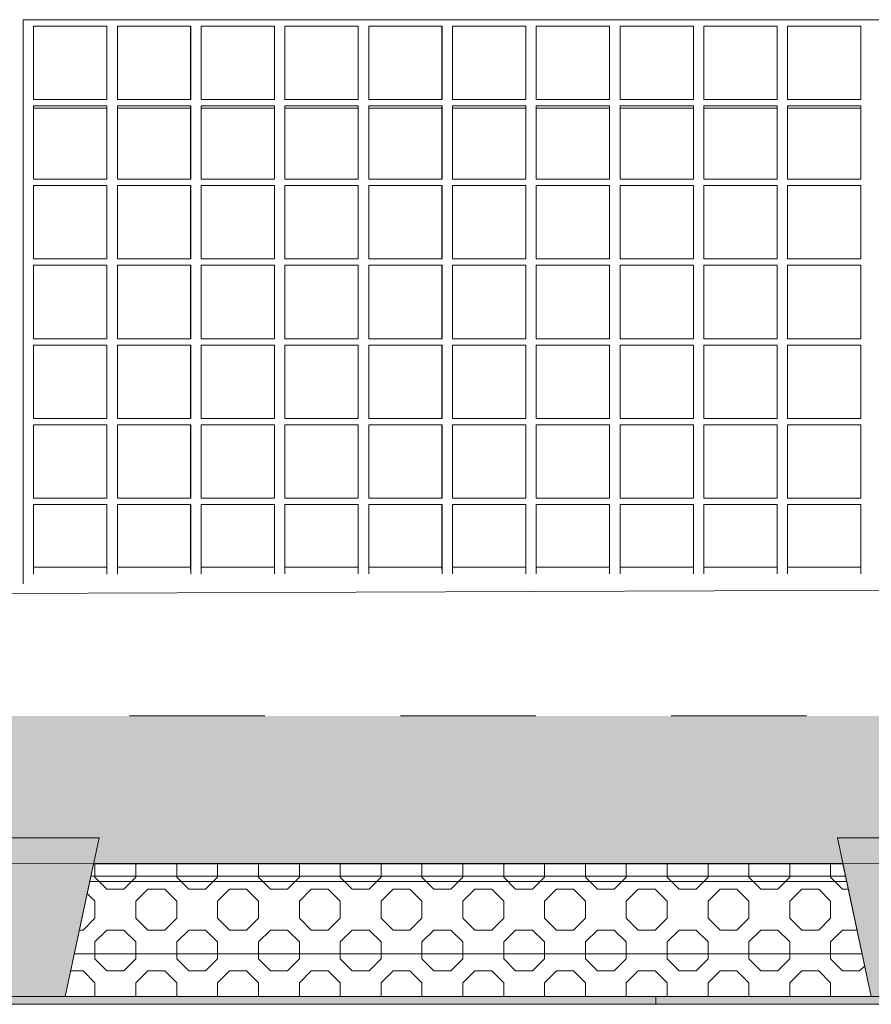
# Model space of a CAD drawing. Header units: millimetres. Extents: x -47038 to 86296, y -75637 to 48966.
# Tile 152 of 174: x 53976 to 55486, y 40737 to 42480. Entities that reach past the tile are written whole.
import ezdxf

# ---------------------------------------------------------------- set-up
doc = ezdxf.new("R2010")
doc.units = ezdxf.units.MM
doc.linetypes.add('Przerywana (2)', pattern=[48, 24, -24])
for name, color, linetype, lineweight, true_color in [('0_Nr_pióra__95', 7, 'Continuous', 20, 0x7c7c7c), ('280-A Dachy Powłoki_Nr_pióra__95', 7, 'Continuous', 20, 0x7c7c7c), ('450-K Belki nośne_Nr_pióra__95', 7, 'Continuous', 25, 0x7c7c7c), ('460 - Stropy_Nr_pióra__95', 7, 'Continuous', 20, 0x7c7c7c), ('Nowe_Okna Archicada_Nr_pióra__95', 7, 'Continuous', 25, 0x7c7c7c), ('Rozbiórka_Okna Archicada_Nr_pióra__95', 7, 'Continuous', 25, 0x7c7c7c)]:
    doc.layers.add(name, color=color, linetype=linetype, lineweight=lineweight, true_color=true_color)
for name, color, linetype, lineweight in [('450-K Belki_Nr_pióra__13', 7, 'Continuous', 25), ('Nowe_420 - Wełna mineralna_Nr_pióra__93', 9, 'Continuous', 20), ('Nowe_Okna Archicada_Nr_pióra__93', 9, 'Continuous', 20), ('XREF', 8, 'Continuous', 9)]:
    doc.layers.add(name, color=color, linetype=linetype, lineweight=lineweight)

# ---------------------------------------------------------------- blocks, each defined once
blk = doc.blocks.new('A$C67FE79C0')
at = {"layer": '280-A Dachy Powłoki_Nr_pióra__95', "linetype": 'Continuous', "lineweight": 5}
for points in [[(2971.45, 546.91), (24.72, 546.59), (24.72, 545.08), (2971.45, 545.41)], [(24.72, 545.08), (24.72, 520.99), (156.12, 521.01), (155.24, 525.13), (177.24, 525.13), (176.36, 521.01), (307.01, 521.02), (306.14, 525.13), (328.14, 525.13), (327.26, 521.03), (457, 521.04), (456.12, 525.13), (478.12, 525.13), (477.25, 521.04), (609.45, 521.06), (608.58, 525.13), (630.58, 525.13), (629.71, 521.06), (758.24, 521.07), (757.37, 525.13), (779.37, 525.13), (778.51, 521.08), (905.7, 521.09), (904.84, 525.13), (926.84, 525.13), (925.98, 521.09), (1058.53, 521.11), (1057.67, 525.13), (1079.67, 525.13), (1078.81, 521.11), (1207.44, 521.12), (1206.58, 525.13), (1228.58, 525.13), (1227.73, 521.13), (1358.14, 521.14), (1357.28, 525.13), (1379.28, 525.13), (1378.43, 521.14), (1515.84, 521.16), (1514.99, 525.13), (1536.99, 525.13), (1536.14, 521.16), (1673.31, 521.17), (1672.46, 525.13), (1694.46, 525.13), (1693.62, 521.18), (1792.42, 521.19), (1791.5, 525.13), (1827.5, 525.13), (1826.59, 521.19), (1959.72, 521.21), (1958.88, 525.13), (1980.88, 525.13), (1980.04, 521.21), (2110.56, 521.22), (2109.73, 525.13), (2131.73, 525.13), (2130.89, 521.22), (2261.08, 521.24), (2260.18, 525.13), (2296.18, 525.13), (2295.28, 521.24), (2394.9, 521.25), (2394, 525.13), (2430, 525.13), (2429.11, 521.26), (2561.6, 521.27), (2560.77, 525.13), (2582.77, 525.13), (2581.95, 521.27), (2712.14, 521.29), (2711.32, 525.13), (2733.32, 525.13), (2732.5, 521.29), (2862.17, 521.31), (2861.35, 525.13), (2883.35, 525.13), (2882.54, 521.31), (2971.45, 521.32), (2971.45, 545.41)], [(925.87, 520.59), (1058.64, 520.6), (1058.53, 521.11), (925.98, 521.09)]]:
    blk.add_hatch(color=8, dxfattribs=at).paths.add_polyline_path(points)
at = {"layer": '450-K Belki nośne_Nr_pióra__95', "linetype": 'Continuous', "lineweight": 5}
for points in [[(904.84, 525.13), (910.84, 497.03), (920.84, 497.02), (926.84, 525.13)], [(1063.67, 497.03), (1073.67, 497.02), (1079.67, 525.13), (1057.67, 525.13)]]:
    blk.add_hatch(color=8, dxfattribs=at).paths.add_polyline_path(points)
at = {"color": 8, "lineweight": 5}
for p, q in [((925.85, 520.51), (920.84, 497.03)), ((1058.65, 520.53), (925.85, 520.51)), ((1063.67, 497.03), (1058.65, 520.53)), ((920.84, 497.03), (1063.67, 497.03))]:
    blk.add_line(p, q, dxfattribs=at)
at = {"layer": '0_Nr_pióra__95', "color": 8, "linetype": 'Continuous', "lineweight": 5}
blk.add_line((876.58, 568.24), (1415.1, 570.37), dxfattribs=at)
at = {"layer": '280-A Dachy Powłoki_Nr_pióra__95', "color": 8, "linetype": 'Continuous', "lineweight": 5}
for p, q in [((928.22, 654.31), (915.22, 654.31)), ((943.06, 654.31), (930.07, 654.31)), ((957.91, 654.31), (944.92, 654.31)), ((972.75, 654.31), (959.76, 654.31)), ((987.6, 654.31), (974.61, 654.31)), ((1002.45, 654.31), (989.46, 654.31)), ((1017.29, 654.31), (1004.3, 654.31)), ((1032.14, 654.31), (1019.15, 654.31)), ((1046.99, 654.31), (1033.99, 654.31)), ((1061.83, 654.31), (1048.84, 654.31)), ((928.22, 573.04), (915.22, 573.03)), ((943.06, 573.04), (930.07, 573.04)), ((957.91, 573.04), (944.92, 573.04)), ((972.75, 573.04), (959.76, 573.04)), ((987.6, 573.04), (974.61, 573.04)), ((1002.45, 573.04), (989.46, 573.04)), ((1017.29, 573.05), (1004.3, 573.04)), ((1032.14, 573.05), (1019.15, 573.05)), ((1046.98, 573.05), (1033.99, 573.05)), ((1061.83, 573.05), (1048.84, 573.05)), ((2972.22, 520.82), (23.28, 520.49))]:
    blk.add_line(p, q, dxfattribs=at)
at = {"layer": '280-A Dachy Powłoki_Nr_pióra__95', "color": 8, "linetype": 'Przerywana (2)', "lineweight": 5}
blk.add_line((2972.22, 546.91), (23.28, 546.59), dxfattribs=at)
at = {"layer": '450-K Belki nośne_Nr_pióra__95', "color": 8, "linetype": 'Continuous', "lineweight": 5}
for p, q in [((904.84, 525.13), (926.84, 525.13)), ((926.84, 525.13), (920.84, 497.02)), ((1057.67, 525.13), (1063.67, 497.03)), ((1057.67, 525.13), (1079.67, 525.13)), ((910.84, 497.03), (920.84, 497.02)), ((1063.67, 497.03), (1073.67, 497.02))]:
    blk.add_line(p, q, dxfattribs=at)
at = {"layer": '450-K Belki_Nr_pióra__13', "color": 8, "linetype": 'Continuous', "lineweight": 5}
blk.add_line((925.39, 518.32), (1059.13, 518.32), dxfattribs=at)
at = {"layer": '460 - Stropy_Nr_pióra__95', "color": 8, "linetype": 'Continuous', "lineweight": 5}
for p, q in [((1059.33, 517.37), (925.18, 517.37)), ((1062.06, 504.57), (922.45, 504.57))]:
    blk.add_line(p, q, dxfattribs=at)
at = {"layer": 'Nowe_420 - Wełna mineralna_Nr_pióra__93', "color": 8, "linetype": 'Continuous', "lineweight": 5}
for p, q in [((925.85, 520.51), (920.84, 497.03)), ((1058.65, 520.53), (925.85, 520.51)), ((926.11, 518.14), (926.11, 520.51)), ((933.35, 518.14), (933.35, 520.51)), ((940.59, 518.14), (940.59, 520.52)), ((947.83, 518.14), (947.83, 520.52)), ((955.08, 518.14), (955.08, 520.52)), ((962.32, 518.14), (962.32, 520.52)), ((969.56, 518.14), (969.56, 520.52)), ((976.8, 518.14), (976.8, 520.52)), ((984.05, 518.14), (984.05, 520.52)), ((991.29, 518.14), (991.29, 520.52)), ((998.53, 518.14), (998.53, 520.52)), ((1005.78, 518.14), (1005.78, 520.52)), ((1013.02, 518.14), (1013.02, 520.52)), ((1020.26, 518.14), (1020.26, 520.52)), ((1027.5, 518.14), (1027.5, 520.52)), ((1034.75, 518.14), (1034.75, 520.53)), ((1041.99, 518.14), (1041.99, 520.53)), ((1049.23, 518.14), (1049.23, 520.53)), ((1056.47, 518.14), (1056.47, 520.53)), ((1063.67, 497.03), (1058.65, 520.53)), ((926.11, 518.14), (928.23, 516.02)), ((931.23, 516.02), (933.35, 518.14)), ((940.59, 518.14), (942.71, 516.02)), ((945.71, 516.02), (947.83, 518.14)), ((955.08, 518.14), (957.2, 516.02)), ((960.2, 516.02), (962.32, 518.14)), ((969.56, 518.14), (971.68, 516.02)), ((974.68, 516.02), (976.8, 518.14)), ((984.05, 518.14), (986.17, 516.02)), ((989.17, 516.02), (991.29, 518.14)), ((998.53, 518.14), (1000.65, 516.02)), ((1003.65, 516.02), (1005.78, 518.14)), ((1013.02, 518.14), (1015.14, 516.02)), ((1018.14, 516.02), (1020.26, 518.14)), ((1027.5, 518.14), (1029.62, 516.02)), ((1032.62, 516.02), (1034.75, 518.14)), ((1041.99, 518.14), (1044.11, 516.02)), ((1047.11, 516.02), (1049.23, 518.14)), ((1056.47, 518.14), (1058.6, 516.02)), ((924.74, 515.27), (926.11, 513.9)), ((928.23, 516.02), (931.23, 516.02)), ((933.35, 513.9), (935.47, 516.02)), ((935.47, 516.02), (938.47, 516.02)), ((938.47, 516.02), (940.59, 513.9)), ((942.71, 516.02), (945.71, 516.02)), ((947.83, 513.9), (949.96, 516.02)), ((949.96, 516.02), (952.96, 516.02)), ((952.96, 516.02), (955.08, 513.9)), ((957.2, 516.02), (960.2, 516.02)), ((962.32, 513.9), (964.44, 516.02)), ((964.44, 516.02), (967.44, 516.02)), ((967.44, 516.02), (969.56, 513.9)), ((971.68, 516.02), (974.68, 516.02)), ((976.8, 513.9), (978.93, 516.02)), ((978.93, 516.02), (981.93, 516.02)), ((981.93, 516.02), (984.05, 513.9)), ((986.17, 516.02), (989.17, 516.02)), ((991.29, 513.9), (993.41, 516.02)), ((993.41, 516.02), (996.41, 516.02)), ((996.41, 516.02), (998.53, 513.9)), ((1000.65, 516.02), (1003.65, 516.02)), ((1005.78, 513.9), (1007.9, 516.02)), ((1007.9, 516.02), (1010.9, 516.02)), ((1010.9, 516.02), (1013.02, 513.9)), ((1015.14, 516.02), (1018.14, 516.02)), ((1020.26, 513.9), (1022.38, 516.02)), ((1022.38, 516.02), (1025.38, 516.02)), ((1025.38, 516.02), (1027.5, 513.9)), ((1029.62, 516.02), (1032.62, 516.02)), ((1034.75, 513.9), (1036.87, 516.02)), ((1036.87, 516.02), (1039.87, 516.02)), ((1039.87, 516.02), (1041.99, 513.9)), ((1044.11, 516.02), (1047.11, 516.02)), ((1049.23, 513.9), (1051.35, 516.02)), ((1051.35, 516.02), (1054.35, 516.02)), ((1054.35, 516.02), (1056.47, 513.9)), ((1058.6, 516.02), (1059.62, 516.02)), ((926.11, 510.9), (926.11, 513.9)), ((933.35, 510.9), (933.35, 513.9)), ((940.59, 510.9), (940.59, 513.9)), ((947.83, 510.9), (947.83, 513.9)), ((955.08, 510.9), (955.08, 513.9)), ((962.32, 510.9), (962.32, 513.9)), ((969.56, 510.9), (969.56, 513.9)), ((976.8, 510.9), (976.8, 513.9)), ((984.05, 510.9), (984.05, 513.9)), ((991.29, 510.9), (991.29, 513.9)), ((998.53, 510.9), (998.53, 513.9)), ((1005.78, 510.9), (1005.78, 513.9)), ((1013.02, 510.9), (1013.02, 513.9)), ((1020.26, 510.9), (1020.26, 513.9)), ((1027.5, 510.9), (1027.5, 513.9)), ((1034.75, 510.9), (1034.75, 513.9)), ((1041.99, 510.9), (1041.99, 513.9)), ((1049.23, 510.9), (1049.23, 513.9)), ((1056.47, 510.9), (1056.47, 513.9)), ((923.99, 508.78), (926.11, 510.9)), ((933.35, 510.9), (935.47, 508.78)), ((938.47, 508.78), (940.59, 510.9)), ((947.83, 510.9), (949.96, 508.78)), ((952.96, 508.78), (955.08, 510.9)), ((962.32, 510.9), (964.44, 508.78)), ((967.44, 508.78), (969.56, 510.9)), ((976.8, 510.9), (978.93, 508.78)), ((981.93, 508.78), (984.05, 510.9)), ((991.29, 510.9), (993.41, 508.78)), ((996.41, 508.78), (998.53, 510.9)), ((1005.78, 510.9), (1007.9, 508.78)), ((1010.9, 508.78), (1013.02, 510.9)), ((1020.26, 510.9), (1022.38, 508.78)), ((1025.38, 508.78), (1027.5, 510.9)), ((1034.75, 510.9), (1036.87, 508.78)), ((1039.87, 508.78), (1041.99, 510.9)), ((1049.23, 510.9), (1051.35, 508.78)), ((1054.35, 508.78), (1056.47, 510.9)), ((923.35, 508.78), (923.99, 508.78)), ((926.11, 506.66), (928.23, 508.78)), ((928.23, 508.78), (931.23, 508.78)), ((931.23, 508.78), (933.35, 506.66)), ((935.47, 508.78), (938.47, 508.78)), ((940.59, 506.66), (942.71, 508.78)), ((942.71, 508.78), (945.71, 508.78)), ((945.71, 508.78), (947.83, 506.66)), ((949.96, 508.78), (952.96, 508.78)), ((955.08, 506.66), (957.2, 508.78)), ((957.2, 508.78), (960.2, 508.78)), ((960.2, 508.78), (962.32, 506.66)), ((964.44, 508.78), (967.44, 508.78)), ((969.56, 506.66), (971.68, 508.78)), ((971.68, 508.78), (974.68, 508.78)), ((974.68, 508.78), (976.8, 506.66)), ((978.93, 508.78), (981.93, 508.78)), ((984.05, 506.66), (986.17, 508.78)), ((986.17, 508.78), (989.17, 508.78)), ((989.17, 508.78), (991.29, 506.66)), ((993.41, 508.78), (996.41, 508.78)), ((998.53, 506.66), (1000.65, 508.78)), ((1000.65, 508.78), (1003.65, 508.78)), ((1003.65, 508.78), (1005.78, 506.66)), ((1007.9, 508.78), (1010.9, 508.78)), ((1013.02, 506.66), (1015.14, 508.78)), ((1015.14, 508.78), (1018.14, 508.78)), ((1018.14, 508.78), (1020.26, 506.66)), ((1022.38, 508.78), (1025.38, 508.78)), ((1027.5, 506.66), (1029.62, 508.78)), ((1029.62, 508.78), (1032.62, 508.78)), ((1032.62, 508.78), (1034.75, 506.66)), ((1036.87, 508.78), (1039.87, 508.78)), ((1041.99, 506.66), (1044.11, 508.78)), ((1044.11, 508.78), (1047.11, 508.78)), ((1047.11, 508.78), (1049.23, 506.66)), ((1051.35, 508.78), (1054.35, 508.78)), ((1056.47, 506.66), (1058.6, 508.78)), ((1058.6, 508.78), (1061.16, 508.78)), ((926.11, 503.66), (926.11, 506.66)), ((933.35, 503.66), (933.35, 506.66)), ((940.59, 503.66), (940.59, 506.66)), ((947.83, 503.66), (947.83, 506.66)), ((955.08, 503.66), (955.08, 506.66)), ((962.32, 503.66), (962.32, 506.66)), ((969.56, 503.66), (969.56, 506.66)), ((976.8, 503.66), (976.8, 506.66)), ((984.05, 503.66), (984.05, 506.66)), ((991.29, 503.66), (991.29, 506.66)), ((998.53, 503.66), (998.53, 506.66)), ((1005.78, 503.66), (1005.78, 506.66)), ((1013.02, 503.66), (1013.02, 506.66)), ((1020.26, 503.66), (1020.26, 506.66)), ((1027.5, 503.66), (1027.5, 506.66)), ((1034.75, 503.66), (1034.75, 506.66)), ((1041.99, 503.66), (1041.99, 506.66)), ((1049.23, 503.66), (1049.23, 506.66)), ((1056.47, 503.66), (1056.47, 506.66)), ((926.11, 503.66), (928.23, 501.54)), ((931.23, 501.54), (933.35, 503.66)), ((940.59, 503.66), (942.71, 501.54)), ((945.71, 501.54), (947.83, 503.66)), ((955.08, 503.66), (957.2, 501.54)), ((960.2, 501.54), (962.32, 503.66)), ((969.56, 503.66), (971.68, 501.54)), ((974.68, 501.54), (976.8, 503.66)), ((984.05, 503.66), (986.17, 501.54)), ((989.17, 501.54), (991.29, 503.66)), ((998.53, 503.66), (1000.65, 501.54)), ((1003.65, 501.54), (1005.78, 503.66)), ((1013.02, 503.66), (1015.14, 501.54)), ((1018.14, 501.54), (1020.26, 503.66)), ((1027.5, 503.66), (1029.62, 501.54)), ((1032.62, 501.54), (1034.75, 503.66)), ((1041.99, 503.66), (1044.11, 501.54)), ((1047.11, 501.54), (1049.23, 503.66)), ((1056.47, 503.66), (1058.6, 501.54)), ((1061.6, 501.54), (1062.51, 502.45)), ((921.8, 501.54), (923.99, 501.54)), ((923.99, 501.54), (926.11, 499.42)), ((928.23, 501.54), (931.23, 501.54)), ((933.35, 499.42), (935.47, 501.54)), ((935.47, 501.54), (938.47, 501.54)), ((938.47, 501.54), (940.59, 499.42)), ((942.71, 501.54), (945.71, 501.54)), ((947.83, 499.42), (949.96, 501.54)), ((949.96, 501.54), (952.96, 501.54)), ((952.96, 501.54), (955.08, 499.42)), ((957.2, 501.54), (960.2, 501.54)), ((962.32, 499.42), (964.44, 501.54)), ((964.44, 501.54), (967.44, 501.54)), ((967.44, 501.54), (969.56, 499.42)), ((971.68, 501.54), (974.68, 501.54)), ((976.8, 499.42), (978.93, 501.54)), ((978.93, 501.54), (981.93, 501.54)), ((981.93, 501.54), (984.05, 499.42)), ((986.17, 501.54), (989.17, 501.54)), ((991.29, 499.42), (993.41, 501.54)), ((993.41, 501.54), (996.41, 501.54)), ((996.41, 501.54), (998.53, 499.42)), ((1000.65, 501.54), (1003.65, 501.54)), ((1005.78, 499.42), (1007.9, 501.54)), ((1007.9, 501.54), (1010.9, 501.54)), ((1010.9, 501.54), (1013.02, 499.42)), ((1015.14, 501.54), (1018.14, 501.54)), ((1020.26, 499.42), (1022.38, 501.54)), ((1022.38, 501.54), (1025.38, 501.54)), ((1025.38, 501.54), (1027.5, 499.42)), ((1029.62, 501.54), (1032.62, 501.54)), ((1034.75, 499.42), (1036.87, 501.54)), ((1036.87, 501.54), (1039.87, 501.54)), ((1039.87, 501.54), (1041.99, 499.42)), ((1044.11, 501.54), (1047.11, 501.54)), ((1049.23, 499.42), (1051.35, 501.54)), ((1051.35, 501.54), (1054.35, 501.54)), ((1054.35, 501.54), (1056.47, 499.42)), ((1058.6, 501.54), (1061.6, 501.54)), ((926.11, 497.03), (926.11, 499.42)), ((933.35, 497.03), (933.35, 499.42)), ((940.59, 497.03), (940.59, 499.42)), ((947.83, 497.03), (947.83, 499.42)), ((955.08, 497.03), (955.08, 499.42)), ((962.32, 497.03), (962.32, 499.42)), ((969.56, 497.03), (969.56, 499.42)), ((976.8, 497.03), (976.8, 499.42)), ((984.05, 497.03), (984.05, 499.42)), ((991.29, 497.03), (991.29, 499.42)), ((998.53, 497.03), (998.53, 499.42)), ((1005.78, 497.03), (1005.78, 499.42)), ((1013.02, 497.03), (1013.02, 499.42)), ((1020.26, 497.03), (1020.26, 499.42)), ((1027.5, 497.03), (1027.5, 499.42)), ((1034.75, 497.03), (1034.75, 499.42)), ((1041.99, 497.03), (1041.99, 499.42)), ((1049.23, 497.03), (1049.23, 499.42)), ((1056.47, 497.03), (1056.47, 499.42)), ((775.51, 497.03), (1025.52, 497.03)), ((920.84, 497.03), (1063.67, 497.03)), ((1025.52, 497.03), (1275.52, 497.03)), ((1025.52, 495.63), (1025.52, 497.03)), ((1025.52, 497.03), (1025.52, 495.63)), ((1025.52, 495.63), (775.51, 495.63)), ((1275.52, 495.63), (1025.52, 495.63))]:
    blk.add_line(p, q, dxfattribs=at)
at = {"layer": 'Nowe_420 - Wełna mineralna_Nr_pióra__93', "color": 8, "linetype": 'Continuous', "lineweight": 5, "extrusion": (0, 0, -1)}
for points in [[(-1025.52, 495.63), (-775.51, 497.03), (-775.51, 495.63)], [(-775.51, 497.03), (-1025.52, 495.63), (-1025.52, 497.03)], [(-1275.52, 495.63), (-1025.52, 497.03), (-1025.52, 495.63)], [(-1025.52, 497.03), (-1275.52, 495.63), (-1275.52, 497.03)]]:
    blk.add_solid(points, dxfattribs=at)
at = {"layer": 'Nowe_Okna Archicada_Nr_pióra__93', "color": 8, "linetype": 'Continuous', "lineweight": 5}
for p, q in [((915.22, 668.88), (915.22, 655.88)), ((915.23, 668.88), (915.22, 668.88)), ((915.23, 668.88), (928.23, 668.88)), ((915.23, 655.88), (915.23, 668.88)), ((928.21, 668.88), (928.21, 655.88)), ((928.22, 655.88), (928.22, 668.88)), ((928.22, 655.88), (928.22, 668.88)), ((928.23, 668.88), (928.23, 655.88)), ((930.07, 668.88), (943.07, 668.88)), ((930.07, 655.88), (930.07, 668.88)), ((930.07, 668.88), (930.07, 655.88)), ((930.07, 668.88), (930.07, 668.88)), ((943.06, 668.88), (943.06, 655.88)), ((943.06, 655.88), (943.06, 668.88)), ((943.07, 668.88), (943.07, 655.88)), ((943.07, 655.88), (943.07, 668.88)), ((944.92, 668.88), (957.92, 668.88)), ((944.92, 655.88), (944.92, 668.88)), ((944.92, 668.88), (944.92, 655.88)), ((944.92, 668.88), (944.92, 668.88)), ((957.91, 668.88), (957.91, 655.88)), ((957.91, 655.88), (957.91, 668.88)), ((957.92, 668.88), (957.92, 655.88)), ((957.92, 655.88), (957.92, 668.88)), ((959.76, 668.88), (959.76, 655.88)), ((959.77, 668.88), (959.76, 668.88)), ((959.77, 668.88), (972.77, 668.88)), ((959.77, 655.88), (959.77, 668.88)), ((972.75, 668.88), (972.75, 655.88)), ((972.75, 655.88), (972.75, 668.88)), ((972.76, 655.88), (972.76, 668.88)), ((972.77, 668.88), (972.77, 655.88)), ((974.61, 668.88), (987.61, 668.88)), ((974.61, 655.88), (974.61, 668.88)), ((974.61, 668.88), (974.61, 655.88)), ((974.61, 668.88), (974.61, 668.88)), ((987.6, 668.88), (987.6, 655.88)), ((987.6, 655.88), (987.6, 668.88)), ((987.61, 668.88), (987.61, 655.88)), ((987.61, 655.88), (987.61, 668.88)), ((989.46, 668.88), (1002.46, 668.88)), ((989.46, 655.88), (989.46, 668.88)), ((989.46, 668.88), (989.46, 655.88)), ((989.46, 668.88), (989.46, 668.88)), ((1002.44, 668.88), (1002.44, 655.88)), ((1002.45, 655.88), (1002.45, 668.88)), ((1002.46, 668.88), (1002.46, 655.88)), ((1002.46, 655.88), (1002.46, 668.88)), ((1004.3, 668.88), (1017.3, 668.88)), ((1004.3, 655.88), (1004.3, 668.88)), ((1004.3, 668.88), (1004.3, 655.88)), ((1004.3, 668.88), (1004.3, 668.88)), ((1017.29, 668.88), (1017.29, 655.88)), ((1017.29, 655.88), (1017.29, 668.88)), ((1017.3, 668.88), (1017.3, 655.88)), ((1017.3, 655.88), (1017.3, 668.88)), ((1019.15, 668.88), (1032.15, 668.88)), ((1019.15, 655.88), (1019.15, 668.88)), ((1019.15, 668.88), (1019.15, 655.88)), ((1019.15, 668.88), (1019.15, 668.88)), ((1032.14, 668.88), (1032.14, 655.88)), ((1032.14, 655.88), (1032.14, 668.88)), ((1032.15, 668.88), (1032.15, 655.88)), ((1032.15, 655.88), (1032.15, 668.88)), ((1033.99, 668.88), (1033.99, 655.88)), ((1034, 668.88), (1033.99, 668.88)), ((1034, 668.88), (1047, 668.88)), ((1034, 655.88), (1034, 668.88)), ((1046.98, 668.88), (1046.98, 655.88)), ((1046.98, 655.88), (1046.98, 668.88)), ((1046.99, 655.88), (1046.99, 668.88)), ((1047, 668.88), (1047, 655.88)), ((1048.84, 668.88), (1061.84, 668.88)), ((1048.84, 655.88), (1048.84, 668.88)), ((1048.84, 668.88), (1048.84, 655.88)), ((1048.84, 668.88), (1048.84, 668.88)), ((1061.83, 668.88), (1061.83, 655.88)), ((1061.83, 655.88), (1061.83, 668.88)), ((1061.84, 668.88), (1061.84, 655.88)), ((1061.84, 655.88), (1061.84, 668.88)), ((915.22, 655.88), (915.23, 655.88)), ((928.23, 655.88), (915.23, 655.88)), ((943.07, 655.88), (930.07, 655.88)), ((930.07, 655.88), (930.07, 655.88)), ((957.92, 655.88), (944.92, 655.88)), ((944.92, 655.88), (944.92, 655.88)), ((959.76, 655.88), (959.77, 655.88)), ((972.77, 655.88), (959.77, 655.88)), ((987.61, 655.88), (974.61, 655.88)), ((974.61, 655.88), (974.61, 655.88)), ((1002.46, 655.88), (989.46, 655.88)), ((989.46, 655.88), (989.46, 655.88)), ((1017.3, 655.88), (1004.3, 655.88)), ((1004.3, 655.88), (1004.3, 655.88)), ((1032.15, 655.88), (1019.15, 655.88)), ((1019.15, 655.88), (1019.15, 655.88)), ((1033.99, 655.88), (1034, 655.88)), ((1047, 655.88), (1034, 655.88)), ((1061.84, 655.88), (1048.84, 655.88)), ((1048.84, 655.88), (1048.84, 655.88)), ((915.22, 654.75), (915.22, 641.75)), ((915.23, 654.75), (915.22, 654.75)), ((915.23, 654.75), (928.23, 654.75)), ((915.23, 641.75), (915.23, 654.75)), ((928.21, 654.75), (928.21, 641.75)), ((928.22, 641.75), (928.22, 654.75)), ((928.22, 641.75), (928.22, 654.75)), ((928.23, 654.75), (928.23, 641.75)), ((930.07, 654.75), (943.07, 654.75)), ((930.07, 641.75), (930.07, 654.75)), ((930.07, 654.75), (930.07, 641.75)), ((930.07, 654.75), (930.07, 654.75)), ((943.06, 654.75), (943.06, 641.75)), ((943.06, 641.75), (943.06, 654.75)), ((943.07, 654.75), (943.07, 641.75)), ((943.07, 641.75), (943.07, 654.75)), ((944.92, 654.75), (957.92, 654.75)), ((944.92, 641.75), (944.92, 654.75)), ((944.92, 654.75), (944.92, 641.75)), ((944.92, 654.75), (944.92, 654.75)), ((957.91, 654.75), (957.91, 641.75)), ((957.91, 641.75), (957.91, 654.75)), ((957.92, 654.75), (957.92, 641.75)), ((957.92, 641.75), (957.92, 654.75)), ((959.76, 654.75), (959.76, 641.75)), ((959.77, 654.75), (959.76, 654.75)), ((959.77, 654.75), (972.77, 654.75)), ((959.77, 641.75), (959.77, 654.75)), ((972.75, 654.75), (972.75, 641.75)), ((972.75, 641.75), (972.75, 654.75)), ((972.76, 641.75), (972.76, 654.75)), ((972.77, 654.75), (972.77, 641.75)), ((974.61, 654.75), (987.61, 654.75)), ((974.61, 641.75), (974.61, 654.75)), ((974.61, 654.75), (974.61, 641.75)), ((974.61, 654.75), (974.61, 654.75)), ((987.6, 654.75), (987.6, 641.75)), ((987.6, 641.75), (987.6, 654.75)), ((987.61, 654.75), (987.61, 641.75)), ((987.61, 641.75), (987.61, 654.75)), ((989.46, 654.75), (1002.46, 654.75)), ((989.46, 641.75), (989.46, 654.75)), ((989.46, 654.75), (989.46, 641.75)), ((989.46, 654.75), (989.46, 654.75)), ((1002.44, 654.75), (1002.44, 641.75)), ((1002.45, 641.75), (1002.45, 654.75)), ((1002.46, 654.75), (1002.46, 641.75)), ((1002.46, 641.75), (1002.46, 654.75)), ((1004.3, 654.75), (1017.3, 654.75)), ((1004.3, 641.75), (1004.3, 654.75)), ((1004.3, 654.75), (1004.3, 641.75)), ((1004.3, 654.75), (1004.3, 654.75)), ((1017.29, 654.75), (1017.29, 641.75)), ((1017.29, 641.75), (1017.29, 654.75)), ((1017.3, 654.75), (1017.3, 641.75)), ((1017.3, 641.75), (1017.3, 654.75)), ((1019.15, 654.75), (1032.15, 654.75)), ((1019.15, 641.75), (1019.15, 654.75)), ((1019.15, 654.75), (1019.15, 641.75)), ((1019.15, 654.75), (1019.15, 654.75)), ((1032.14, 654.75), (1032.14, 641.75)), ((1032.14, 641.75), (1032.14, 654.75)), ((1032.15, 654.75), (1032.15, 641.75)), ((1032.15, 641.75), (1032.15, 654.75)), ((1033.99, 654.75), (1033.99, 641.75)), ((1034, 654.75), (1033.99, 654.75)), ((1034, 654.75), (1047, 654.75)), ((1034, 641.75), (1034, 654.75)), ((1046.98, 654.75), (1046.98, 641.75)), ((1046.98, 641.75), (1046.98, 654.75)), ((1046.99, 641.75), (1046.99, 654.75)), ((1047, 654.75), (1047, 641.75)), ((1048.84, 654.75), (1061.84, 654.75)), ((1048.84, 641.75), (1048.84, 654.75)), ((1048.84, 654.75), (1048.84, 641.75)), ((1048.84, 654.75), (1048.84, 654.75)), ((1061.83, 654.75), (1061.83, 641.75)), ((1061.83, 641.75), (1061.83, 654.75)), ((1061.84, 654.75), (1061.84, 641.75)), ((1061.84, 641.75), (1061.84, 654.75)), ((915.22, 641.75), (915.23, 641.75)), ((928.23, 641.75), (915.23, 641.75)), ((943.07, 641.75), (930.07, 641.75)), ((930.07, 641.75), (930.07, 641.75)), ((957.92, 641.75), (944.92, 641.75)), ((944.92, 641.75), (944.92, 641.75)), ((959.76, 641.75), (959.77, 641.75)), ((972.77, 641.75), (959.77, 641.75)), ((987.61, 641.75), (974.61, 641.75)), ((974.61, 641.75), (974.61, 641.75)), ((1002.46, 641.75), (989.46, 641.75)), ((989.46, 641.75), (989.46, 641.75)), ((1017.3, 641.75), (1004.3, 641.75)), ((1004.3, 641.75), (1004.3, 641.75)), ((1032.15, 641.75), (1019.15, 641.75)), ((1019.15, 641.75), (1019.15, 641.75)), ((1033.99, 641.75), (1034, 641.75)), ((1047, 641.75), (1034, 641.75)), ((1061.84, 641.75), (1048.84, 641.75)), ((1048.84, 641.75), (1048.84, 641.75)), ((915.22, 640.63), (915.22, 627.63)), ((915.23, 640.63), (915.22, 640.63)), ((915.23, 640.63), (928.23, 640.63)), ((915.23, 627.63), (915.23, 640.63)), ((928.21, 640.63), (928.21, 627.63)), ((928.22, 627.63), (928.22, 640.63)), ((928.22, 627.63), (928.22, 640.63)), ((928.23, 640.63), (928.23, 627.63)), ((930.07, 640.63), (943.07, 640.63)), ((930.07, 627.63), (930.07, 640.63)), ((930.07, 640.63), (930.07, 627.63)), ((930.07, 640.63), (930.07, 640.63)), ((943.06, 640.63), (943.06, 627.63)), ((943.06, 627.63), (943.06, 640.63)), ((943.07, 640.63), (943.07, 627.63)), ((943.07, 627.63), (943.07, 640.63)), ((944.92, 640.63), (957.92, 640.63)), ((944.92, 627.63), (944.92, 640.63)), ((944.92, 640.63), (944.92, 627.63)), ((944.92, 640.63), (944.92, 640.63)), ((957.91, 640.63), (957.91, 627.63)), ((957.91, 627.63), (957.91, 640.63)), ((957.92, 640.63), (957.92, 627.63)), ((957.92, 627.63), (957.92, 640.63)), ((959.76, 640.63), (959.76, 627.63)), ((959.77, 640.63), (959.76, 640.63)), ((959.77, 640.63), (972.77, 640.63)), ((959.77, 627.63), (959.77, 640.63)), ((972.75, 640.63), (972.75, 627.63)), ((972.75, 627.63), (972.75, 640.63)), ((972.76, 627.63), (972.76, 640.63)), ((972.77, 640.63), (972.77, 627.63)), ((974.61, 640.63), (987.61, 640.63)), ((974.61, 627.63), (974.61, 640.63)), ((974.61, 640.63), (974.61, 627.63)), ((974.61, 640.63), (974.61, 640.63)), ((987.6, 640.63), (987.6, 627.63)), ((987.6, 627.63), (987.6, 640.63)), ((987.61, 640.63), (987.61, 627.63)), ((987.61, 627.63), (987.61, 640.63)), ((989.46, 640.63), (1002.46, 640.63)), ((989.46, 627.63), (989.46, 640.63)), ((989.46, 640.63), (989.46, 627.63)), ((989.46, 640.63), (989.46, 640.63)), ((1002.44, 640.63), (1002.44, 627.63)), ((1002.45, 627.63), (1002.45, 640.63)), ((1002.46, 640.63), (1002.46, 627.63)), ((1002.46, 627.63), (1002.46, 640.63)), ((1004.3, 640.63), (1017.3, 640.63)), ((1004.3, 627.63), (1004.3, 640.63)), ((1004.3, 640.63), (1004.3, 627.63)), ((1004.3, 640.63), (1004.3, 640.63)), ((1017.29, 640.63), (1017.29, 627.63)), ((1017.29, 627.63), (1017.29, 640.63)), ((1017.3, 640.63), (1017.3, 627.63)), ((1017.3, 627.63), (1017.3, 640.63)), ((1019.15, 640.63), (1032.15, 640.63)), ((1019.15, 627.63), (1019.15, 640.63)), ((1019.15, 640.63), (1019.15, 627.63)), ((1019.15, 640.63), (1019.15, 640.63)), ((1032.14, 640.63), (1032.14, 627.63)), ((1032.14, 627.63), (1032.14, 640.63)), ((1032.15, 640.63), (1032.15, 627.63)), ((1032.15, 627.63), (1032.15, 640.63)), ((1033.99, 640.63), (1033.99, 627.63)), ((1034, 640.63), (1033.99, 640.63)), ((1034, 640.63), (1047, 640.63)), ((1034, 627.63), (1034, 640.63)), ((1046.98, 640.63), (1046.98, 627.63)), ((1046.98, 627.63), (1046.98, 640.63)), ((1046.99, 627.63), (1046.99, 640.63)), ((1047, 640.63), (1047, 627.63)), ((1048.84, 640.63), (1061.84, 640.63)), ((1048.84, 627.63), (1048.84, 640.63)), ((1048.84, 640.63), (1048.84, 627.63)), ((1048.84, 640.63), (1048.84, 640.63)), ((1061.83, 640.63), (1061.83, 627.63)), ((1061.83, 627.63), (1061.83, 640.63)), ((1061.84, 640.63), (1061.84, 627.63)), ((1061.84, 627.63), (1061.84, 640.63)), ((915.22, 627.63), (915.23, 627.63)), ((915.22, 626.5), (915.22, 613.5)), ((915.23, 626.5), (915.22, 626.5)), ((928.23, 627.63), (915.23, 627.63)), ((915.23, 626.5), (928.23, 626.5)), ((915.23, 613.5), (915.23, 626.5)), ((928.21, 626.5), (928.21, 613.5)), ((928.22, 613.5), (928.22, 626.5)), ((928.22, 613.5), (928.22, 626.5)), ((928.23, 626.5), (928.23, 613.5)), ((943.07, 627.63), (930.07, 627.63)), ((930.07, 627.63), (930.07, 627.63)), ((930.07, 626.5), (943.07, 626.5)), ((930.07, 613.5), (930.07, 626.5)), ((930.07, 626.5), (930.07, 613.5)), ((930.07, 626.5), (930.07, 626.5)), ((943.06, 626.5), (943.06, 613.5)), ((943.06, 613.5), (943.06, 626.5)), ((943.07, 626.5), (943.07, 613.5)), ((943.07, 613.5), (943.07, 626.5)), ((957.92, 627.63), (944.92, 627.63)), ((944.92, 627.63), (944.92, 627.63)), ((944.92, 626.5), (957.92, 626.5)), ((944.92, 613.5), (944.92, 626.5)), ((944.92, 626.5), (944.92, 613.5)), ((944.92, 626.5), (944.92, 626.5)), ((957.91, 626.5), (957.91, 613.5)), ((957.91, 613.5), (957.91, 626.5)), ((957.92, 626.5), (957.92, 613.5)), ((957.92, 613.5), (957.92, 626.5)), ((959.76, 627.63), (959.77, 627.63)), ((959.76, 626.5), (959.76, 613.5)), ((959.77, 626.5), (959.76, 626.5)), ((972.77, 627.63), (959.77, 627.63)), ((959.77, 626.5), (972.77, 626.5)), ((959.77, 613.5), (959.77, 626.5)), ((972.75, 626.5), (972.75, 613.5)), ((972.75, 613.5), (972.75, 626.5)), ((972.76, 613.5), (972.76, 626.5)), ((972.77, 626.5), (972.77, 613.5)), ((987.61, 627.63), (974.61, 627.63)), ((974.61, 627.63), (974.61, 627.63)), ((974.61, 626.5), (987.61, 626.5)), ((974.61, 613.5), (974.61, 626.5)), ((974.61, 626.5), (974.61, 613.5)), ((974.61, 626.5), (974.61, 626.5)), ((987.6, 626.5), (987.6, 613.5)), ((987.6, 613.5), (987.6, 626.5)), ((987.61, 626.5), (987.61, 613.5)), ((987.61, 613.5), (987.61, 626.5)), ((1002.46, 627.63), (989.46, 627.63)), ((989.46, 627.63), (989.46, 627.63)), ((989.46, 626.5), (1002.46, 626.5)), ((989.46, 613.5), (989.46, 626.5)), ((989.46, 626.5), (989.46, 613.5)), ((989.46, 626.5), (989.46, 626.5)), ((1002.44, 626.5), (1002.44, 613.5)), ((1002.45, 613.5), (1002.45, 626.5)), ((1002.46, 626.5), (1002.46, 613.5)), ((1002.46, 613.5), (1002.46, 626.5)), ((1017.3, 627.63), (1004.3, 627.63)), ((1004.3, 627.63), (1004.3, 627.63)), ((1004.3, 626.5), (1017.3, 626.5)), ((1004.3, 613.5), (1004.3, 626.5)), ((1004.3, 626.5), (1004.3, 613.5)), ((1004.3, 626.5), (1004.3, 626.5)), ((1017.29, 626.5), (1017.29, 613.5)), ((1017.29, 613.5), (1017.29, 626.5)), ((1017.3, 626.5), (1017.3, 613.5)), ((1017.3, 613.5), (1017.3, 626.5)), ((1032.15, 627.63), (1019.15, 627.63)), ((1019.15, 627.63), (1019.15, 627.63)), ((1019.15, 626.5), (1032.15, 626.5)), ((1019.15, 613.5), (1019.15, 626.5)), ((1019.15, 626.5), (1019.15, 613.5)), ((1019.15, 626.5), (1019.15, 626.5)), ((1032.14, 626.5), (1032.14, 613.5)), ((1032.14, 613.5), (1032.14, 626.5)), ((1032.15, 626.5), (1032.15, 613.5)), ((1032.15, 613.5), (1032.15, 626.5)), ((1033.99, 627.63), (1034, 627.63)), ((1033.99, 626.5), (1033.99, 613.5)), ((1034, 626.5), (1033.99, 626.5)), ((1047, 627.63), (1034, 627.63)), ((1034, 626.5), (1047, 626.5)), ((1034, 613.5), (1034, 626.5)), ((1046.98, 626.5), (1046.98, 613.5)), ((1046.98, 613.5), (1046.98, 626.5)), ((1046.99, 613.5), (1046.99, 626.5)), ((1047, 626.5), (1047, 613.5)), ((1061.84, 627.63), (1048.84, 627.63)), ((1048.84, 627.63), (1048.84, 627.63)), ((1048.84, 626.5), (1061.84, 626.5)), ((1048.84, 613.5), (1048.84, 626.5)), ((1048.84, 626.5), (1048.84, 613.5)), ((1048.84, 626.5), (1048.84, 626.5)), ((1061.83, 626.5), (1061.83, 613.5)), ((1061.83, 613.5), (1061.83, 626.5)), ((1061.84, 626.5), (1061.84, 613.5)), ((1061.84, 613.5), (1061.84, 626.5)), ((915.22, 613.5), (915.23, 613.5)), ((915.22, 612.38), (915.22, 599.38)), ((915.23, 612.38), (915.22, 612.38)), ((928.23, 613.5), (915.23, 613.5)), ((915.23, 612.38), (928.23, 612.38)), ((915.23, 599.38), (915.23, 612.38)), ((928.21, 612.38), (928.21, 599.38)), ((928.22, 599.38), (928.22, 612.38)), ((928.22, 599.38), (928.22, 612.38)), ((928.23, 612.38), (928.23, 599.38)), ((943.07, 613.5), (930.07, 613.5)), ((930.07, 613.5), (930.07, 613.5)), ((930.07, 612.38), (943.07, 612.38)), ((930.07, 599.38), (930.07, 612.38)), ((930.07, 612.38), (930.07, 599.38)), ((930.07, 612.38), (930.07, 612.38)), ((943.06, 612.38), (943.06, 599.38)), ((943.06, 599.38), (943.06, 612.38)), ((943.07, 612.38), (943.07, 599.38)), ((943.07, 599.38), (943.07, 612.38)), ((957.92, 613.5), (944.92, 613.5)), ((944.92, 613.5), (944.92, 613.5)), ((944.92, 612.38), (957.92, 612.38)), ((944.92, 599.38), (944.92, 612.38)), ((944.92, 612.38), (944.92, 599.38)), ((944.92, 612.38), (944.92, 612.38)), ((957.91, 612.38), (957.91, 599.38)), ((957.91, 599.38), (957.91, 612.38)), ((957.92, 612.38), (957.92, 599.38)), ((957.92, 599.38), (957.92, 612.38)), ((959.76, 613.5), (959.77, 613.5)), ((959.76, 612.38), (959.76, 599.38)), ((959.77, 612.38), (959.76, 612.38)), ((972.77, 613.5), (959.77, 613.5)), ((959.77, 612.38), (972.77, 612.38)), ((959.77, 599.38), (959.77, 612.38)), ((972.75, 612.38), (972.75, 599.38)), ((972.75, 599.38), (972.75, 612.38)), ((972.76, 599.38), (972.76, 612.38)), ((972.77, 612.38), (972.77, 599.38)), ((987.61, 613.5), (974.61, 613.5)), ((974.61, 613.5), (974.61, 613.5)), ((974.61, 612.38), (987.61, 612.38)), ((974.61, 599.38), (974.61, 612.38)), ((974.61, 612.38), (974.61, 599.38)), ((974.61, 612.38), (974.61, 612.38)), ((987.6, 612.38), (987.6, 599.38)), ((987.6, 599.38), (987.6, 612.38)), ((987.61, 612.38), (987.61, 599.38)), ((987.61, 599.38), (987.61, 612.38)), ((1002.46, 613.5), (989.46, 613.5)), ((989.46, 613.5), (989.46, 613.5)), ((989.46, 612.38), (1002.46, 612.38)), ((989.46, 599.38), (989.46, 612.38)), ((989.46, 612.38), (989.46, 599.38)), ((989.46, 612.38), (989.46, 612.38)), ((1002.44, 612.38), (1002.44, 599.38)), ((1002.45, 599.38), (1002.45, 612.38)), ((1002.46, 612.38), (1002.46, 599.38)), ((1002.46, 599.38), (1002.46, 612.38)), ((1017.3, 613.5), (1004.3, 613.5)), ((1004.3, 613.5), (1004.3, 613.5)), ((1004.3, 612.38), (1017.3, 612.38)), ((1004.3, 599.38), (1004.3, 612.38)), ((1004.3, 612.38), (1004.3, 599.38)), ((1004.3, 612.38), (1004.3, 612.38)), ((1017.29, 612.38), (1017.29, 599.38)), ((1017.29, 599.38), (1017.29, 612.38)), ((1017.3, 612.38), (1017.3, 599.38)), ((1017.3, 599.38), (1017.3, 612.38)), ((1032.15, 613.5), (1019.15, 613.5)), ((1019.15, 613.5), (1019.15, 613.5)), ((1019.15, 612.38), (1032.15, 612.38)), ((1019.15, 599.38), (1019.15, 612.38)), ((1019.15, 612.38), (1019.15, 599.38)), ((1019.15, 612.38), (1019.15, 612.38)), ((1032.14, 612.38), (1032.14, 599.38)), ((1032.14, 599.38), (1032.14, 612.38)), ((1032.15, 612.38), (1032.15, 599.38)), ((1032.15, 599.38), (1032.15, 612.38)), ((1033.99, 613.5), (1034, 613.5)), ((1033.99, 612.38), (1033.99, 599.38)), ((1034, 612.38), (1033.99, 612.38)), ((1047, 613.5), (1034, 613.5)), ((1034, 612.38), (1047, 612.38)), ((1034, 599.38), (1034, 612.38)), ((1046.98, 612.38), (1046.98, 599.38)), ((1046.98, 599.38), (1046.98, 612.38)), ((1046.99, 599.38), (1046.99, 612.38)), ((1047, 612.38), (1047, 599.38)), ((1061.84, 613.5), (1048.84, 613.5)), ((1048.84, 613.5), (1048.84, 613.5)), ((1048.84, 612.38), (1061.84, 612.38)), ((1048.84, 599.38), (1048.84, 612.38)), ((1048.84, 612.38), (1048.84, 599.38)), ((1048.84, 612.38), (1048.84, 612.38)), ((1061.83, 612.38), (1061.83, 599.38)), ((1061.83, 599.38), (1061.83, 612.38)), ((1061.84, 612.38), (1061.84, 599.38)), ((1061.84, 599.38), (1061.84, 612.38)), ((915.22, 599.38), (915.23, 599.38)), ((915.22, 598.25), (915.22, 585.25)), ((915.23, 598.25), (915.22, 598.25)), ((928.23, 599.38), (915.23, 599.38)), ((915.23, 598.25), (928.23, 598.25)), ((915.23, 585.25), (915.23, 598.25)), ((928.21, 598.25), (928.21, 585.25)), ((928.22, 585.25), (928.22, 598.25)), ((928.22, 585.25), (928.22, 598.25)), ((928.23, 598.25), (928.23, 585.25)), ((943.07, 599.38), (930.07, 599.38)), ((930.07, 599.38), (930.07, 599.38)), ((930.07, 598.25), (943.07, 598.25)), ((930.07, 585.25), (930.07, 598.25)), ((930.07, 598.25), (930.07, 585.25)), ((930.07, 598.25), (930.07, 598.25)), ((943.06, 598.25), (943.06, 585.25)), ((943.06, 585.25), (943.06, 598.25)), ((943.07, 598.25), (943.07, 585.25)), ((943.07, 585.25), (943.07, 598.25)), ((957.92, 599.38), (944.92, 599.38)), ((944.92, 599.38), (944.92, 599.38)), ((944.92, 598.25), (957.92, 598.25)), ((944.92, 585.25), (944.92, 598.25)), ((944.92, 598.25), (944.92, 585.25)), ((944.92, 598.25), (944.92, 598.25)), ((957.91, 598.25), (957.91, 585.25)), ((957.91, 585.25), (957.91, 598.25)), ((957.92, 598.25), (957.92, 585.25)), ((957.92, 585.25), (957.92, 598.25)), ((959.76, 599.38), (959.77, 599.38)), ((959.76, 598.25), (959.76, 585.25)), ((959.77, 598.25), (959.76, 598.25)), ((972.77, 599.38), (959.77, 599.38)), ((959.77, 598.25), (972.77, 598.25)), ((959.77, 585.25), (959.77, 598.25)), ((972.75, 598.25), (972.75, 585.25)), ((972.75, 585.25), (972.75, 598.25)), ((972.76, 585.25), (972.76, 598.25)), ((972.77, 598.25), (972.77, 585.25)), ((987.61, 599.38), (974.61, 599.38)), ((974.61, 599.38), (974.61, 599.38)), ((974.61, 598.25), (987.61, 598.25)), ((974.61, 585.25), (974.61, 598.25)), ((974.61, 598.25), (974.61, 585.25)), ((974.61, 598.25), (974.61, 598.25)), ((987.6, 598.25), (987.6, 585.25)), ((987.6, 585.25), (987.6, 598.25)), ((987.61, 598.25), (987.61, 585.25)), ((987.61, 585.25), (987.61, 598.25)), ((1002.46, 599.38), (989.46, 599.38)), ((989.46, 599.38), (989.46, 599.38)), ((989.46, 598.25), (1002.46, 598.25)), ((989.46, 585.25), (989.46, 598.25)), ((989.46, 598.25), (989.46, 585.25)), ((989.46, 598.25), (989.46, 598.25)), ((1002.44, 598.25), (1002.44, 585.25)), ((1002.45, 585.25), (1002.45, 598.25)), ((1002.46, 598.25), (1002.46, 585.25)), ((1002.46, 585.25), (1002.46, 598.25)), ((1017.3, 599.38), (1004.3, 599.38)), ((1004.3, 599.38), (1004.3, 599.38)), ((1004.3, 598.25), (1017.3, 598.25)), ((1004.3, 585.25), (1004.3, 598.25)), ((1004.3, 598.25), (1004.3, 585.25)), ((1004.3, 598.25), (1004.3, 598.25)), ((1017.29, 598.25), (1017.29, 585.25)), ((1017.29, 585.25), (1017.29, 598.25)), ((1017.3, 598.25), (1017.3, 585.25)), ((1017.3, 585.25), (1017.3, 598.25)), ((1032.15, 599.38), (1019.15, 599.38)), ((1019.15, 599.38), (1019.15, 599.38)), ((1019.15, 598.25), (1032.15, 598.25)), ((1019.15, 585.25), (1019.15, 598.25)), ((1019.15, 598.25), (1019.15, 585.25)), ((1019.15, 598.25), (1019.15, 598.25)), ((1032.14, 598.25), (1032.14, 585.25)), ((1032.14, 585.25), (1032.14, 598.25)), ((1032.15, 598.25), (1032.15, 585.25)), ((1032.15, 585.25), (1032.15, 598.25)), ((1033.99, 599.38), (1034, 599.38)), ((1033.99, 598.25), (1033.99, 585.25)), ((1034, 598.25), (1033.99, 598.25)), ((1047, 599.38), (1034, 599.38)), ((1034, 598.25), (1047, 598.25)), ((1034, 585.25), (1034, 598.25)), ((1046.98, 598.25), (1046.98, 585.25)), ((1046.98, 585.25), (1046.98, 598.25)), ((1046.99, 585.25), (1046.99, 598.25)), ((1047, 598.25), (1047, 585.25)), ((1061.84, 599.38), (1048.84, 599.38)), ((1048.84, 599.38), (1048.84, 599.38)), ((1048.84, 598.25), (1061.84, 598.25)), ((1048.84, 585.25), (1048.84, 598.25)), ((1048.84, 598.25), (1048.84, 585.25)), ((1048.84, 598.25), (1048.84, 598.25)), ((1061.83, 598.25), (1061.83, 585.25)), ((1061.83, 585.25), (1061.83, 598.25)), ((1061.84, 598.25), (1061.84, 585.25)), ((1061.84, 585.25), (1061.84, 598.25)), ((915.22, 585.25), (915.23, 585.25)), ((928.23, 585.25), (915.23, 585.25)), ((943.07, 585.25), (930.07, 585.25)), ((930.07, 585.25), (930.07, 585.25)), ((957.92, 585.25), (944.92, 585.25)), ((944.92, 585.25), (944.92, 585.25)), ((959.76, 585.25), (959.77, 585.25)), ((972.77, 585.25), (959.77, 585.25)), ((987.61, 585.25), (974.61, 585.25)), ((974.61, 585.25), (974.61, 585.25)), ((1002.46, 585.25), (989.46, 585.25)), ((989.46, 585.25), (989.46, 585.25)), ((1017.3, 585.25), (1004.3, 585.25)), ((1004.3, 585.25), (1004.3, 585.25)), ((1032.15, 585.25), (1019.15, 585.25)), ((1019.15, 585.25), (1019.15, 585.25)), ((1033.99, 585.25), (1034, 585.25)), ((1047, 585.25), (1034, 585.25)), ((1061.84, 585.25), (1048.84, 585.25)), ((1048.84, 585.25), (1048.84, 585.25)), ((915.22, 584.13), (915.22, 571.97)), ((915.23, 584.13), (915.22, 584.13)), ((915.23, 584.13), (928.23, 584.13)), ((915.23, 571.83), (915.23, 584.13)), ((928.21, 584.13), (928.21, 572.72)), ((928.22, 572.58), (928.22, 584.13)), ((928.22, 571.97), (928.22, 584.13)), ((928.23, 584.13), (928.23, 571.83)), ((930.07, 584.13), (943.07, 584.13)), ((930.07, 571.83), (930.07, 584.13)), ((930.07, 584.13), (930.07, 571.97)), ((930.07, 584.13), (930.07, 584.13)), ((943.06, 584.13), (943.06, 572.73)), ((943.06, 572.59), (943.06, 584.13)), ((943.07, 584.13), (943.07, 571.83)), ((943.07, 571.97), (943.07, 584.13)), ((944.92, 584.13), (957.92, 584.13)), ((944.92, 571.83), (944.92, 584.13)), ((944.92, 584.13), (944.92, 571.97)), ((944.92, 584.13), (944.92, 584.13)), ((957.91, 584.13), (957.91, 572.73)), ((957.91, 572.59), (957.91, 584.13)), ((957.92, 584.13), (957.92, 571.84)), ((957.92, 571.98), (957.92, 584.13)), ((959.76, 584.13), (959.76, 571.98)), ((959.77, 584.13), (959.76, 584.13)), ((959.77, 584.13), (972.77, 584.13)), ((959.77, 571.84), (959.77, 584.13)), ((972.75, 584.13), (972.75, 572.73)), ((972.75, 572.59), (972.75, 584.13)), ((972.76, 571.98), (972.76, 584.13)), ((972.77, 584.13), (972.77, 571.84)), ((974.61, 584.13), (987.61, 584.13)), ((974.61, 571.84), (974.61, 584.13)), ((974.61, 584.13), (974.61, 571.98)), ((974.61, 584.13), (974.61, 584.13)), ((987.6, 584.13), (987.6, 572.74)), ((987.6, 572.6), (987.6, 584.13)), ((987.61, 584.13), (987.61, 571.84)), ((987.61, 571.98), (987.61, 584.13)), ((989.46, 584.13), (1002.46, 584.13)), ((989.46, 571.84), (989.46, 584.13)), ((989.46, 584.13), (989.46, 571.98)), ((989.46, 584.13), (989.46, 584.13)), ((1002.44, 584.13), (1002.44, 572.74)), ((1002.45, 572.6), (1002.45, 584.13)), ((1002.46, 584.13), (1002.46, 571.85)), ((1002.46, 571.99), (1002.46, 584.13)), ((1004.3, 584.13), (1017.3, 584.13)), ((1004.3, 571.85), (1004.3, 584.13)), ((1004.3, 584.13), (1004.3, 571.99)), ((1004.3, 584.13), (1004.3, 584.13)), ((1017.29, 584.13), (1017.29, 572.74)), ((1017.29, 572.6), (1017.29, 584.13)), ((1017.3, 584.13), (1017.3, 571.85)), ((1017.3, 571.99), (1017.3, 584.13)), ((1019.15, 584.13), (1032.15, 584.13)), ((1019.15, 571.85), (1019.15, 584.13)), ((1019.15, 584.13), (1019.15, 571.99)), ((1019.15, 584.13), (1019.15, 584.13)), ((1032.14, 584.13), (1032.14, 572.74)), ((1032.14, 572.6), (1032.14, 584.13)), ((1032.15, 584.13), (1032.15, 571.85)), ((1032.15, 571.99), (1032.15, 584.13)), ((1033.99, 584.13), (1033.99, 571.99)), ((1034, 584.13), (1033.99, 584.13)), ((1034, 584.13), (1047, 584.13)), ((1034, 571.85), (1034, 584.13)), ((1046.98, 584.13), (1046.98, 572.75)), ((1046.98, 572.61), (1046.98, 584.13)), ((1046.99, 572), (1046.99, 584.13)), ((1047, 584.13), (1047, 571.86)), ((1048.84, 584.13), (1061.84, 584.13)), ((1048.84, 571.86), (1048.84, 584.13)), ((1048.84, 584.13), (1048.84, 572)), ((1048.84, 584.13), (1048.84, 584.13)), ((1061.83, 584.13), (1061.83, 572.75)), ((1061.83, 572.61), (1061.83, 584.13)), ((1061.84, 584.13), (1061.84, 571.86)), ((1061.84, 572), (1061.84, 584.13))]:
    blk.add_line(p, q, dxfattribs=at)
at = {"layer": 'Nowe_Okna Archicada_Nr_pióra__95', "color": 8, "linetype": 'Continuous', "lineweight": 5}
blk.add_line((913.41, 670), (1093.41, 670), dxfattribs=at)
at = {"layer": 'Rozbiórka_Okna Archicada_Nr_pióra__95', "color": 8, "linetype": 'Continuous', "lineweight": 5}
blk.add_line((913.41, 570.08), (913.41, 670), dxfattribs=at)

msp = doc.modelspace()

# ---------------------------------------------------------------- block references
at = {"layer": 'XREF', "xscale": 10, "yscale": 10, "zscale": 10, "rotation": 360}
msp.add_blockref('A$C67FE79C0', (44848.7, 35780.4), dxfattribs=at)

doc.saveas('drawing.dxf')
